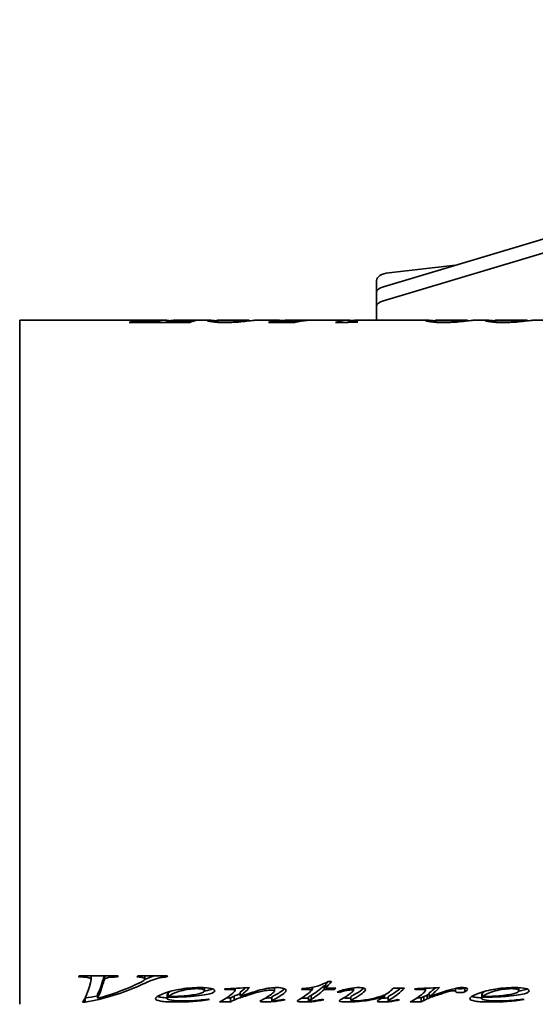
# Model space of a CAD drawing. Header units: millimetres. Extents: x 377 to 883, y 192 to 699.
# Tile 2 of 4: x 377 to 508, y 389 to 639. Entities that reach past the tile are written whole.
import ezdxf

# ---------------------------------------------------------------- set-up
doc = ezdxf.new("R2010")
doc.units = ezdxf.units.MM
doc.header["$LTSCALE"] = 3
doc.layers.add('Krawędzie widoczne(ISO)', color=7, linetype='Continuous', lineweight=35, true_color=0x262659)

msp = doc.modelspace()

# ---------------------------------------------------------------- linework, layer by layer
at = {"layer": 'Krawędzie widoczne(ISO)'}
for p, q in [((696.75, 638.56), (469.56, 570.81)), ((469.56, 567.25), (696.75, 635)), ((487.78, 576.24), (470.86, 574.32)), ((467.75, 569.28), (467.75, 572.37)), ((467.75, 569.28), (467.75, 565.72)), ((467.75, 562.3), (467.75, 565.72)), ((377.25, 562.3), (377.25, 388.7)), ((377.25, 562.3), (414.27, 562.3)), ((416.86, 562.3), (425.19, 562.3)), ((427.91, 562.3), (434.76, 562.3)), ((437.51, 562.3), (442.45, 562.3)), ((444.49, 562.22), (444.49, 562.25)), ((445.1, 562.3), (460.33, 562.3)), ((462.62, 562.3), (480.6, 562.3)), ((483.32, 562.3), (490.17, 562.3)), ((492.92, 562.3), (495.72, 562.3)), ((498.43, 562.3), (505.29, 562.3)), ((508.03, 562.3), (513.96, 562.3)), ((420.39, 561.72), (405.03, 561.72)), ((406.68, 562.17), (407.22, 562.17)), ((406.68, 561.72), (406.68, 562.17)), ((406.94, 561.72), (406.94, 562.04)), ((410.13, 561.85), (411.78, 561.85)), ((411.78, 561.72), (411.78, 561.85)), ((414.33, 561.85), (415.47, 561.85)), ((414.33, 561.72), (414.33, 561.85)), ((421.26, 562.17), (421.8, 562.17)), ((421.26, 562.04), (421.26, 562.17)), ((426.99, 561.76), (426.99, 562.06)), ((447.03, 561.72), (440.34, 561.72)), ((441.03, 561.97), (447.06, 561.97)), ((441.03, 561.72), (441.03, 561.97)), ((447.06, 561.73), (447.06, 561.97)), ((448.15, 561.98), (448.15, 562.15)), ((458.04, 561.68), (457.34, 561.68)), ((460.59, 561.76), (460.59, 561.97)), ((462.83, 561.83), (462.83, 561.89)), ((482.45, 562.15), (482.4, 562.15)), ((482.4, 561.76), (482.4, 562.06)), ((491.08, 562.15), (491.04, 562.15)), ((497.57, 562.15), (497.52, 562.15)), ((497.52, 561.76), (497.52, 562.06)), ((506.19, 562.15), (506.16, 562.15)), ((392.81, 395.63), (392.13, 395.63)), ((392.32, 395.89), (402.2, 395.89)), ((395.36, 395.82), (395.36, 394.89)), ((398.83, 395.89), (398.83, 395.09)), ((402, 395.89), (402, 395.63)), ((407.23, 395.89), (414.72, 395.89)), ((409.01, 395.89), (409.01, 395.13)), ((413.11, 395.89), (413.11, 395.49)), ((414.54, 395.89), (414.54, 395.63)), ((424.12, 392.92), (424.12, 392.17)), ((429.33, 392.61), (429.33, 392.41)), ((431.88, 392.75), (431.88, 392.17)), ((441.87, 392.93), (441.87, 392.07)), ((451.53, 392.47), (448.71, 392.47)), ((451.53, 393.02), (451.53, 392.47)), ((454.86, 393.42), (454.49, 393.42)), ((454.49, 393.42), (454.49, 392.47)), ((457.11, 392.47), (454.49, 392.47)), ((454.86, 393.77), (454.86, 392.82)), ((454.86, 392.82), (457.41, 392.82)), ((455.53, 394.49), (456.35, 394.49)), ((457.11, 392.82), (457.11, 392.47)), ((461.93, 392.86), (461.93, 392.2)), ((472.06, 392.82), (474.85, 392.82)), ((477.63, 392.65), (477.63, 392.44)), ((479.92, 392.76), (479.92, 392.41)), ((480.19, 392.78), (480.19, 392.24)), ((487.8, 392.75), (487.8, 391.95)), ((490.17, 392.84), (490.17, 391.88)), ((503.88, 392.92), (503.88, 392.17)), ((393.83, 390.27), (393.8, 390.27)), ((393.83, 390.27), (393.83, 389.28)), ((396.98, 391.21), (396.98, 390.22)), ((414.68, 391.16), (414.68, 390.17)), ((414.79, 391.45), (414.79, 390.47)), ((414.91, 391.63), (414.91, 390.65)), ((430.72, 390.34), (429.77, 390.34)), ((430.72, 390.34), (430.72, 389.35)), ((431.62, 390.76), (431.62, 389.77)), ((433.13, 391.74), (433.13, 390.76)), ((441.24, 390.61), (441.24, 389.62)), ((450.53, 390.58), (450.53, 389.59)), ((451.14, 390.95), (451.14, 389.96)), ((458.31, 392.02), (458.31, 391.71)), ((461.25, 390.66), (461.25, 389.67)), ((469.89, 391.13), (469.89, 390.79)), ((470.73, 390.6), (470.73, 389.61)), ((479.12, 390.34), (478.11, 390.34)), ((479.12, 390.34), (479.12, 389.35)), ((479.72, 390.65), (479.72, 389.66)), ((480.59, 391.05), (480.59, 390.07)), ((481.13, 391.6), (481.13, 390.62)), ((485.25, 392.07), (485.25, 391.69)), ((494.44, 391.16), (494.44, 390.17)), ((494.54, 391.45), (494.54, 390.47)), ((494.67, 391.63), (494.67, 390.65)), ((393.83, 389.28), (393.16, 389.28)), ((430.72, 389.35), (427.96, 389.35)), ((451.39, 389.52), (451.39, 389.37)), ((470.99, 389.52), (470.99, 389.37)), ((479.12, 389.35), (476.31, 389.35))]:
    msp.add_line(p, q, dxfattribs=at)
for centre, ratio, start_param in [((471.75, 572.37), 0.5, 4.935866), ((471.75, 569.28), 0.455869, 5.291688), ((471.75, 565.72), 0.455869, 5.291688)]:
    msp.add_ellipse(centre, major_axis=(-4, 0), ratio=ratio, start_param=start_param, end_param=6.283185, dxfattribs=at)
for points in [[(411.78, 561.85), (413.04, 562.3), (414.29, 562.41), (415.55, 562.18)], [(416.86, 562.3), (416.02, 562.3), (415.17, 562.15), (414.33, 561.85)], [(427.91, 562.3), (427.3, 562.3), (426.99, 562.19), (426.99, 562.06)], [(436.62, 562.25), (435.59, 562.16), (434.3, 561.97), (432.73, 561.83)], [(434.59, 562.3), (435.15, 562.32), (435.5, 562.25), (435.64, 562.14)], [(437.51, 562.3), (437.3, 562.3), (437, 562.28), (436.62, 562.25)], [(444.43, 562.22), (443.33, 562.26), (442.67, 562.3), (442.45, 562.3)], [(448.15, 562.15), (446.55, 562.16), (445.31, 562.19), (444.43, 562.22)], [(450.2, 562.25), (449.14, 562.18), (448.08, 562), (447.03, 561.72)], [(457.34, 561.68), (458.72, 562.25), (460.09, 562.43), (461.47, 562.21)], [(462.62, 562.3), (462.07, 562.3), (461.52, 562.24), (460.96, 562.11)], [(483.32, 562.3), (482.71, 562.3), (482.4, 562.19), (482.4, 562.06)], [(492.03, 562.25), (491, 562.16), (489.71, 561.97), (488.14, 561.83)], [(490, 562.3), (490.56, 562.32), (490.91, 562.25), (491.05, 562.14)], [(492.92, 562.3), (492.7, 562.3), (492.41, 562.28), (492.03, 562.25)], [(498.43, 562.3), (497.82, 562.3), (497.52, 562.19), (497.52, 562.06)], [(507.14, 562.25), (506.12, 562.16), (504.82, 561.97), (503.25, 561.83)], [(505.11, 562.3), (505.68, 562.32), (506.03, 562.25), (506.16, 562.14)], [(508.03, 562.3), (507.82, 562.3), (507.52, 562.28), (507.14, 562.25)], [(405.03, 561.72), (405.58, 561.93), (406.13, 562.08), (406.68, 562.17)], [(407.22, 562.17), (407.04, 562.13), (406.94, 562.08), (406.94, 562.04)], [(406.94, 562.04), (406.94, 561.98), (407.16, 561.93), (407.6, 561.89)], [(407.6, 561.89), (407.92, 561.87), (408.77, 561.85), (410.13, 561.85)], [(421.8, 562.17), (421.33, 562.08), (420.86, 561.93), (420.39, 561.72)], [(432.73, 561.83), (431.69, 561.73), (430.54, 561.68), (429.26, 561.68)], [(440.34, 561.72), (440.57, 561.82), (440.8, 561.9), (441.03, 561.97)], [(447.06, 561.97), (447.42, 562.04), (447.79, 562.1), (448.15, 562.15)], [(463.02, 561.83), (461.36, 561.78), (459.7, 561.73), (458.04, 561.68)], [(460.62, 562.02), (460.6, 562), (460.59, 561.99), (460.59, 561.97)], [(460.96, 562.11), (460.76, 562.06), (460.64, 562.03), (460.62, 562.02)], [(461.63, 561.87), (461.88, 561.87), (462.28, 561.87), (462.83, 561.89)], [(462.83, 561.89), (462.89, 561.87), (462.96, 561.85), (463.02, 561.83)], [(488.14, 561.83), (487.1, 561.73), (485.95, 561.68), (484.67, 561.68)], [(503.25, 561.83), (502.22, 561.73), (501.06, 561.68), (499.79, 561.68)], [(392.13, 395.63), (392.2, 395.72), (392.26, 395.8), (392.32, 395.89)], [(395.22, 394.12), (395.31, 394.49), (395.36, 394.75), (395.36, 394.89)], [(395.36, 395.82), (395.36, 395.84), (395.36, 395.87), (395.35, 395.89)], [(398.47, 395.18), (397.97, 393.45), (397.47, 392.12), (396.98, 391.21)], [(398.74, 395.89), (398.65, 395.75), (398.56, 395.51), (398.47, 395.18)], [(398.83, 395.09), (398.71, 394.98), (398.59, 394.69), (398.47, 394.25)], [(402.2, 395.89), (402.14, 395.8), (402.07, 395.72), (402, 395.63)], [(407, 395.63), (407.08, 395.72), (407.15, 395.8), (407.23, 395.89)], [(408.74, 394.75), (408.92, 394.89), (409.01, 395.02), (409.01, 395.13)], [(414.54, 395.63), (413.94, 395.61), (413.46, 395.56), (413.11, 395.49)], [(414.72, 395.89), (414.66, 395.8), (414.6, 395.72), (414.54, 395.63)], [(393.16, 389.28), (393.84, 390.08), (394.53, 391.71), (395.22, 394.12)], [(407.9, 393.55), (403.21, 391.45), (398.52, 390.01), (393.83, 389.28)], [(398.47, 394.25), (397.97, 392.5), (397.47, 391.15), (396.98, 390.22)], [(396.98, 390.22), (400.23, 391.05), (403.48, 392.22), (406.74, 393.7)], [(406.74, 393.7), (407.8, 394.18), (408.47, 394.55), (408.74, 394.75)], [(425.49, 392.36), (425.09, 392.25), (424.63, 392.16), (424.1, 392.07)], [(426.17, 392.59), (425.99, 392.51), (425.76, 392.44), (425.49, 392.36)], [(429.16, 392.6), (431.28, 392.72), (433.4, 392.83), (435.52, 392.95)], [(429.33, 392.41), (429.27, 392.47), (429.22, 392.54), (429.16, 392.6)], [(430, 392.44), (429.78, 392.43), (429.55, 392.42), (429.33, 392.41)], [(430.76, 392.46), (430.62, 392.46), (430.37, 392.45), (430, 392.44)], [(435.52, 392.95), (434.72, 392.09), (433.92, 391.36), (433.13, 390.76)], [(434.51, 392.89), (434.05, 392.47), (433.59, 392.08), (433.13, 391.74)], [(440.97, 392.31), (440.6, 392.31), (440.15, 392.26), (439.62, 392.18)], [(444.22, 392.43), (443.37, 391.79), (442.52, 391.27), (441.66, 390.85)], [(444.46, 392.63), (444.39, 392.56), (444.31, 392.5), (444.22, 392.43)], [(448.3, 389.99), (449.38, 390.6), (450.45, 391.43), (451.53, 392.47)], [(448.71, 392.47), (448.77, 392.54), (448.83, 392.61), (448.9, 392.68)], [(454.49, 393.42), (453.37, 392.38), (452.26, 391.55), (451.14, 390.95)], [(454.49, 392.47), (453.37, 391.41), (452.26, 390.58), (451.14, 389.96)], [(455.54, 394.49), (455.31, 394.24), (455.08, 394), (454.86, 393.77)], [(456.35, 394.49), (455.85, 393.88), (455.36, 393.33), (454.86, 392.82)], [(457.41, 392.82), (457.31, 392.7), (457.21, 392.58), (457.11, 392.47)], [(457.74, 391.82), (458.75, 392.2), (459.81, 392.51), (460.93, 392.71)], [(460.93, 392.71), (461.78, 392.87), (462.57, 392.95), (463.29, 392.95)], [(464.11, 392.42), (463.44, 391.93), (462.76, 391.51), (462.09, 391.16)], [(464.55, 392.77), (464.43, 392.66), (464.28, 392.54), (464.11, 392.42)], [(464.97, 392.4), (464.97, 392.21), (464.68, 391.87), (464.11, 391.45)], [(473.84, 392.82), (473.05, 392.13), (472.27, 391.56), (471.48, 391.1)], [(474.85, 392.82), (473.73, 391.69), (472.61, 390.78), (471.48, 390.12)], [(471.63, 392.37), (471.77, 392.51), (471.91, 392.66), (472.06, 392.82)], [(477.39, 392.64), (479.49, 392.74), (481.6, 392.85), (483.7, 392.95)], [(477.63, 392.44), (477.55, 392.51), (477.47, 392.57), (477.39, 392.64)], [(478.98, 392.49), (478.74, 392.49), (478.29, 392.47), (477.63, 392.44)], [(479.92, 392.41), (479.68, 392.46), (479.36, 392.49), (478.98, 392.49)], [(480.19, 392.24), (480.19, 392.31), (480.1, 392.36), (479.92, 392.41)], [(483.7, 392.95), (482.84, 392.03), (481.98, 391.25), (481.13, 390.62)], [(482.7, 392.9), (482.17, 392.41), (481.65, 391.98), (481.13, 391.6)], [(481.13, 390.62), (483.3, 391.39), (485.27, 392.14), (487.03, 392.57)], [(487.03, 392.57), (488.04, 392.82), (488.85, 392.95), (489.48, 392.95)], [(490.17, 392.84), (489.89, 392.69), (489.47, 392.62), (488.91, 392.62)], [(490.27, 392.89), (490.24, 392.87), (490.21, 392.86), (490.17, 392.84)], [(490.81, 392.53), (490.81, 392.29), (490.6, 392.07), (490.17, 391.88)], [(505.25, 392.36), (504.85, 392.25), (504.39, 392.16), (503.86, 392.07)], [(505.93, 392.59), (505.75, 392.51), (505.52, 392.44), (505.25, 392.36)], [(396.98, 390.86), (395.93, 390.63), (394.88, 390.43), (393.83, 390.27)], [(414.79, 391.45), (414.72, 391.33), (414.68, 391.23), (414.68, 391.16)], [(414.79, 390.47), (414.72, 390.35), (414.68, 390.25), (414.68, 390.17)], [(414.91, 391.45), (414.87, 391.45), (414.83, 391.45), (414.79, 391.45)], [(420.69, 390.71), (419.29, 390.61), (417.32, 390.53), (414.79, 390.47)], [(415.38, 391.97), (415.21, 391.86), (415.05, 391.74), (414.91, 391.63)], [(414.91, 390.65), (416.77, 390.7), (418.29, 390.77), (419.46, 390.88)], [(425.43, 389.91), (422.51, 389.43), (419.74, 389.29), (417.09, 389.29)], [(425.49, 391.39), (424.4, 391.09), (422.8, 390.88), (420.69, 390.71)], [(425.06, 390), (425.18, 389.97), (425.3, 389.94), (425.43, 389.91)], [(426.73, 392.16), (426.73, 391.88), (426.32, 391.62), (425.49, 391.39)], [(427.96, 389.35), (429.07, 389.81), (430.18, 390.54), (431.29, 391.51)], [(431.62, 390.76), (431.32, 390.6), (431.02, 390.46), (430.72, 390.34)], [(431.29, 391.51), (431.68, 391.86), (431.88, 392.09), (431.88, 392.17)], [(433.13, 391.33), (432.53, 391.14), (432.02, 390.94), (431.62, 390.76)], [(433.19, 390.37), (432.56, 390.17), (432.04, 389.96), (431.62, 389.77)], [(438.23, 389.48), (438.23, 389.56), (438.47, 389.7), (438.95, 389.94)], [(438.95, 389.94), (439.77, 390.36), (440.58, 390.88), (441.4, 391.51)], [(439.66, 390.29), (439.63, 390.29), (439.61, 390.29), (439.58, 390.29)], [(441.24, 390.35), (440.65, 390.31), (440.13, 390.29), (439.66, 390.29)], [(441.66, 390.85), (441.38, 390.71), (441.24, 390.63), (441.24, 390.61)], [(441.66, 389.87), (441.38, 389.72), (441.24, 389.65), (441.24, 389.62)], [(441.4, 391.51), (441.71, 391.74), (441.87, 391.93), (441.87, 392.07)], [(444.56, 389.87), (443.48, 389.61), (442.45, 389.46), (441.48, 389.38)], [(444.22, 391.46), (443.37, 390.82), (442.52, 390.29), (441.66, 389.87)], [(442.11, 389.57), (442.69, 389.64), (443.31, 389.75), (443.99, 389.93)], [(443.99, 389.93), (444.18, 389.91), (444.37, 389.89), (444.56, 389.87)], [(444.81, 392.24), (444.81, 392.03), (444.61, 391.76), (444.22, 391.46)], [(447.67, 389.52), (447.67, 389.61), (447.88, 389.76), (448.3, 389.99)], [(449.43, 390.29), (449.2, 390.29), (449, 390.29), (448.81, 390.3)], [(450.53, 390.31), (450.17, 390.29), (449.8, 390.29), (449.43, 390.29)], [(451.14, 390.95), (450.73, 390.74), (450.53, 390.63), (450.53, 390.58)], [(451.14, 389.96), (450.73, 389.75), (450.53, 389.64), (450.53, 389.59)], [(454.43, 389.86), (453.37, 389.6), (452.35, 389.45), (451.39, 389.37)], [(452.06, 389.59), (452.32, 389.62), (452.91, 389.72), (453.82, 389.94)], [(453.82, 389.94), (454.02, 389.91), (454.23, 389.89), (454.43, 389.86)], [(458.31, 391.71), (458.12, 391.75), (457.93, 391.78), (457.74, 391.82)], [(458.33, 389.56), (458.33, 389.69), (458.66, 389.9), (459.31, 390.26)], [(459.31, 390.26), (459.95, 390.62), (460.59, 391.04), (461.23, 391.52)], [(460.41, 390.29), (460.04, 390.29), (459.71, 390.3), (459.41, 390.31)], [(461.25, 390.3), (460.97, 390.29), (460.69, 390.29), (460.41, 390.29)], [(461.23, 391.52), (461.69, 391.86), (461.93, 392.1), (461.93, 392.2)], [(462.09, 391.16), (461.53, 390.87), (461.25, 390.72), (461.25, 390.66)], [(462.09, 390.17), (461.53, 389.88), (461.25, 389.73), (461.25, 389.67)], [(464.11, 391.45), (463.44, 390.96), (462.76, 390.53), (462.09, 390.17)], [(468.16, 389.71), (468.36, 389.84), (468.94, 390.13), (469.89, 390.79)], [(469.28, 390.29), (469.23, 390.29), (469.18, 390.29), (469.13, 390.29)], [(470.73, 390.34), (470.24, 390.3), (469.75, 390.29), (469.28, 390.29)], [(471.48, 391.1), (470.98, 390.8), (470.73, 390.66), (470.73, 390.6)], [(471.48, 390.12), (470.98, 389.82), (470.73, 389.67), (470.73, 389.61)], [(473.61, 389.83), (472.76, 389.59), (471.89, 389.45), (470.99, 389.37)], [(473.06, 389.9), (473.24, 389.88), (473.43, 389.86), (473.61, 389.83)], [(476.31, 389.35), (477.4, 389.81), (478.5, 390.53), (479.59, 391.49)], [(479.72, 390.65), (479.52, 390.53), (479.32, 390.43), (479.12, 390.34)], [(479.59, 391.49), (479.99, 391.82), (480.19, 392.09), (480.19, 392.24)], [(480.59, 391.05), (480.08, 390.81), (479.78, 390.69), (479.72, 390.65)], [(480.59, 390.07), (480.08, 389.82), (479.78, 389.7), (479.72, 389.66)], [(481.13, 391.29), (480.93, 391.21), (480.76, 391.13), (480.59, 391.05)], [(481.92, 390.6), (481.4, 390.43), (480.96, 390.25), (480.59, 390.07)], [(485.25, 391.69), (484.23, 391.38), (483.12, 391), (481.92, 390.6)], [(486.7, 392.08), (486.37, 392.03), (485.89, 391.9), (485.25, 391.69)], [(487.29, 392.12), (487.08, 392.12), (486.88, 392.11), (486.7, 392.08)], [(487.64, 392.08), (487.55, 392.11), (487.43, 392.12), (487.29, 392.12)], [(487.8, 391.95), (487.78, 392.02), (487.72, 392.06), (487.64, 392.08)], [(490.17, 391.88), (489.89, 391.73), (489.47, 391.66), (488.91, 391.66)], [(494.54, 391.45), (494.48, 391.33), (494.44, 391.23), (494.44, 391.16)], [(494.54, 390.47), (494.48, 390.35), (494.44, 390.25), (494.44, 390.17)], [(494.67, 391.45), (494.63, 391.45), (494.59, 391.45), (494.54, 391.45)], [(500.45, 390.71), (499.04, 390.61), (497.08, 390.53), (494.54, 390.47)], [(495.14, 391.97), (494.97, 391.86), (494.81, 391.74), (494.67, 391.63)], [(494.67, 390.65), (496.53, 390.7), (498.05, 390.77), (499.22, 390.88)], [(505.19, 389.91), (502.27, 389.43), (499.49, 389.29), (496.85, 389.29)], [(505.25, 391.39), (504.16, 391.09), (502.56, 390.88), (500.45, 390.71)], [(504.82, 390), (504.94, 389.97), (505.06, 389.94), (505.19, 389.91)], [(506.49, 392.16), (506.49, 391.88), (506.08, 391.62), (505.25, 391.39)], [(431.62, 389.77), (431.32, 389.61), (431.02, 389.47), (430.72, 389.35)], [(441.48, 389.38), (440.8, 389.32), (440.19, 389.29), (439.66, 389.29)], [(441.64, 389.53), (441.77, 389.53), (441.92, 389.54), (442.11, 389.57)], [(451.39, 389.37), (450.75, 389.32), (450.09, 389.29), (449.43, 389.29)], [(450.98, 389.5), (451.25, 389.5), (451.61, 389.53), (452.06, 389.59)], [(467.91, 389.48), (467.91, 389.53), (467.99, 389.61), (468.16, 389.71)], [(470.99, 389.37), (470.41, 389.32), (469.84, 389.29), (469.28, 389.29)], [(479.72, 389.66), (479.52, 389.54), (479.32, 389.44), (479.12, 389.35)]]:
    msp.add_open_spline(points, degree=3, dxfattribs=at)
for points, knots in [([(424.79, 562.21), (424.79, 562.3), (425.11, 562.32), (425.74, 562.27), (426.09, 562.25), (426.53, 562.2), (427.04, 562.14)], [0, 0, 0, 0, 1, 1, 1, 1.551401, 1.551401, 1.551401, 1.551401]), ([(429.26, 561.68), (428, 561.68), (426.94, 561.74), (426.08, 561.85), (425.22, 561.96), (424.79, 562.11), (424.79, 562.21)], [0, 0, 0, 0, 1, 1, 1, 2, 2, 2, 2]), ([(429.23, 561.77), (429.8, 561.77), (430.38, 561.79), (430.96, 561.84), (431.55, 561.88), (432.16, 561.98), (432.79, 562.08), (433.41, 562.18), (434.01, 562.28), (434.59, 562.3)], [0, 0, 0, 0, 1, 1, 1, 2, 2, 2, 3, 3, 3, 3]), ([(444.49, 562.25), (444.49, 562.29), (444.74, 562.3), (445.24, 562.3), (445.73, 562.3), (446.36, 562.28), (447.13, 562.27), (447.9, 562.27), (448.92, 562.26), (450.2, 562.25)], [0, 0, 0, 0, 1, 1, 1, 2, 2, 2, 3, 3, 3, 3]), ([(480.2, 562.21), (480.2, 562.3), (480.51, 562.32), (481.15, 562.27), (481.5, 562.25), (481.94, 562.2), (482.45, 562.14)], [0, 0, 0, 0, 1, 1, 1, 1.551401, 1.551401, 1.551401, 1.551401]), ([(484.67, 561.68), (483.41, 561.68), (482.35, 561.74), (481.49, 561.85), (480.63, 561.96), (480.2, 562.11), (480.2, 562.21)], [0, 0, 0, 0, 1, 1, 1, 2, 2, 2, 2]), ([(484.64, 561.77), (485.21, 561.77), (485.78, 561.79), (486.37, 561.84), (486.96, 561.88), (487.57, 561.98), (488.19, 562.08), (488.82, 562.18), (489.42, 562.28), (490, 562.3)], [0, 0, 0, 0, 1, 1, 1, 2, 2, 2, 3, 3, 3, 3]), ([(495.31, 562.21), (495.31, 562.3), (495.63, 562.32), (496.27, 562.27), (496.62, 562.25), (497.05, 562.2), (497.56, 562.14)], [0, 0, 0, 0, 1, 1, 1, 1.551401, 1.551401, 1.551401, 1.551401]), ([(499.79, 561.68), (498.52, 561.68), (497.46, 561.74), (496.6, 561.85), (495.74, 561.96), (495.31, 562.11), (495.31, 562.21)], [0, 0, 0, 0, 1, 1, 1, 2, 2, 2, 2]), ([(499.75, 561.77), (500.32, 561.77), (500.9, 561.79), (501.49, 561.84), (502.08, 561.88), (502.68, 561.98), (503.31, 562.08), (503.94, 562.18), (504.54, 562.28), (505.11, 562.3)], [0, 0, 0, 0, 1, 1, 1, 2, 2, 2, 3, 3, 3, 3]), ([(415.47, 561.85), (416.67, 561.85), (417.64, 561.87), (418.37, 561.9), (419.11, 561.93), (419.7, 561.97), (420.16, 562.01), (420.61, 562.06), (420.97, 562.12), (421.26, 562.17)], [0, 0, 0, 0, 1, 1, 1, 2, 2, 2, 3, 3, 3, 3]), ([(426.99, 562.06), (426.99, 561.98), (427.22, 561.9), (427.66, 561.85), (428.11, 561.8), (428.63, 561.77), (429.23, 561.77)], [0, 0, 0, 0, 1, 1, 1, 2, 2, 2, 2]), ([(460.59, 561.97), (460.59, 561.94), (460.68, 561.92), (460.87, 561.9), (461.05, 561.88), (461.31, 561.87), (461.63, 561.87)], [0, 0, 0, 0, 1, 1, 1, 2, 2, 2, 2]), ([(482.4, 562.06), (482.4, 561.98), (482.63, 561.9), (483.07, 561.85), (483.52, 561.8), (484.04, 561.77), (484.64, 561.77)], [0, 0, 0, 0, 1, 1, 1, 2, 2, 2, 2]), ([(497.52, 562.06), (497.52, 561.98), (497.74, 561.9), (498.19, 561.85), (498.63, 561.8), (499.16, 561.77), (499.75, 561.77)], [0, 0, 0, 0, 1, 1, 1, 2, 2, 2, 2]), ([(395.36, 394.89), (395.36, 395.1), (395.16, 395.27), (394.75, 395.41), (394.34, 395.56), (393.69, 395.63), (392.81, 395.63)], [0, 0, 0, 0, 1, 1, 1, 2, 2, 2, 2]), ([(402, 395.63), (400.92, 395.62), (400.19, 395.58), (399.79, 395.5), (399.4, 395.42), (399.08, 395.28), (398.83, 395.09)], [0, 0, 0, 0, 1, 1, 1, 2, 2, 2, 2]), ([(409.01, 395.13), (409.01, 395.25), (408.87, 395.36), (408.59, 395.45), (408.31, 395.55), (407.78, 395.61), (407, 395.63)], [0, 0, 0, 0, 1, 1, 1, 2, 2, 2, 2]), ([(413.11, 395.49), (412.43, 395.37), (411.76, 395.18), (411.09, 394.94), (410.42, 394.7), (409.36, 394.21), (407.9, 393.55)], [0, 0, 0, 0, 1, 1, 1, 2, 2, 2, 2]), ([(411.17, 395.89), (411.14, 395.89), (411.12, 395.88), (411.09, 395.87), (410.59, 395.69), (409.88, 395.38), (408.95, 394.96)], [0.9598166, 0.9598166, 0.9598166, 0.9598166, 1, 1, 1, 1.7435376, 1.7435376, 1.7435376, 1.7435376]), ([(411.66, 390.1), (411.66, 390.43), (412.23, 390.82), (413.36, 391.28), (414.49, 391.74), (415.91, 392.16), (417.61, 392.47), (419.32, 392.78), (421.08, 392.95), (422.89, 392.95)], [0, 0, 0, 0, 1, 1, 1, 2, 2, 2, 3, 3, 3, 3]), ([(422.2, 392.67), (420.91, 392.67), (419.54, 392.46), (418.09, 392.09), (416.65, 391.73), (415.59, 391.2), (414.91, 390.65)], [0, 0, 0, 0, 1, 1, 1, 2, 2, 2, 2]), ([(424.12, 392.17), (424.12, 392.31), (423.95, 392.43), (423.62, 392.53), (423.29, 392.62), (422.81, 392.67), (422.2, 392.67)], [0, 0, 0, 0, 1, 1, 1, 2, 2, 2, 2]), ([(422.89, 392.95), (424.2, 392.95), (425.17, 392.87), (425.79, 392.71), (426.42, 392.55), (426.73, 392.36), (426.73, 392.16)], [0, 0, 0, 0, 1, 1, 1, 2, 2, 2, 2]), ([(431.88, 392.17), (431.88, 392.25), (431.77, 392.31), (431.55, 392.37), (431.34, 392.43), (431.07, 392.46), (430.76, 392.46)], [0, 0, 0, 0, 1, 1, 1, 2, 2, 2, 2]), ([(433.13, 390.76), (435.58, 391.5), (437.46, 392.15), (438.76, 392.47), (440.07, 392.78), (441.33, 392.95), (442.54, 392.95)], [0, 0, 0, 0, 1, 1, 1, 2, 2, 2, 2]), ([(441.87, 392.07), (441.87, 392.14), (441.78, 392.2), (441.6, 392.24), (441.43, 392.28), (441.22, 392.31), (440.97, 392.31)], [0, 0, 0, 0, 1, 1, 1, 2, 2, 2, 2]), ([(442.54, 392.95), (443.2, 392.95), (443.74, 392.88), (444.17, 392.74), (444.6, 392.61), (444.81, 392.44), (444.81, 392.24)], [0, 0, 0, 0, 1, 1, 1, 2, 2, 2, 2]), ([(448.9, 392.68), (450.26, 392.79), (451.41, 392.96), (452.35, 393.19), (453.29, 393.43), (454.35, 393.84), (455.53, 394.49)], [0, 0, 0, 0, 1, 1, 1, 2, 2, 2, 2]), ([(461.33, 392.35), (461.02, 392.35), (460.71, 392.32), (460.4, 392.27), (460.1, 392.22), (459.4, 392.02), (458.31, 391.71)], [0, 0, 0, 0, 1, 1, 1, 2, 2, 2, 2]), ([(461.93, 392.2), (461.93, 392.24), (461.86, 392.27), (461.74, 392.3), (461.62, 392.33), (461.48, 392.35), (461.33, 392.35)], [0, 0, 0, 0, 1, 1, 1, 2, 2, 2, 2]), ([(462.13, 389.56), (462.55, 389.56), (463.1, 389.59), (463.78, 389.65), (464.47, 389.71), (465.37, 389.84), (466.5, 390.09), (467.63, 390.34), (468.56, 390.6), (469.3, 390.88), (470.03, 391.15), (470.81, 391.6), (471.63, 392.37)], [0, 0, 0, 0, 1, 1, 1, 2, 2, 2, 3, 3, 3, 4, 4, 4, 4]), ([(463.29, 392.95), (463.78, 392.95), (464.19, 392.9), (464.5, 392.79), (464.81, 392.69), (464.97, 392.55), (464.97, 392.4)], [0, 0, 0, 0, 1, 1, 1, 2, 2, 2, 2]), ([(488.91, 392.62), (488.62, 392.62), (488.38, 392.65), (488.18, 392.69), (488.09, 392.72), (488.01, 392.74), (487.95, 392.78)], [0, 0, 0, 0, 1, 1, 1, 1.465201, 1.465201, 1.465201, 1.465201]), ([(489.48, 392.95), (489.89, 392.95), (490.21, 392.91), (490.45, 392.84), (490.69, 392.77), (490.81, 392.66), (490.81, 392.53)], [0, 0, 0, 0, 1, 1, 1, 2, 2, 2, 2]), ([(491.42, 390.1), (491.42, 390.43), (491.98, 390.82), (493.11, 391.28), (494.24, 391.74), (495.66, 392.16), (497.37, 392.47), (499.08, 392.78), (500.84, 392.95), (502.65, 392.95)], [0, 0, 0, 0, 1, 1, 1, 2, 2, 2, 3, 3, 3, 3]), ([(501.96, 392.67), (500.67, 392.67), (499.3, 392.46), (497.85, 392.09), (496.41, 391.73), (495.35, 391.2), (494.67, 390.65)], [0, 0, 0, 0, 1, 1, 1, 2, 2, 2, 2]), ([(503.88, 392.17), (503.88, 392.31), (503.71, 392.43), (503.38, 392.53), (503.04, 392.62), (502.57, 392.67), (501.96, 392.67)], [0, 0, 0, 0, 1, 1, 1, 2, 2, 2, 2]), ([(502.65, 392.95), (503.96, 392.95), (504.93, 392.87), (505.55, 392.71), (506.18, 392.55), (506.49, 392.36), (506.49, 392.16)], [0, 0, 0, 0, 1, 1, 1, 2, 2, 2, 2]), ([(417.09, 389.29), (415.3, 389.29), (413.94, 389.35), (413.03, 389.51), (412.12, 389.66), (411.66, 389.85), (411.66, 390.1)], [0, 0, 0, 0, 1, 1, 1, 2, 2, 2, 2]), ([(414.68, 390.34), (414.03, 390.37), (413.47, 390.42), (413.03, 390.5), (412.67, 390.56), (412.39, 390.62), (412.17, 390.7)], [0.5113486, 0.5113486, 0.5113486, 0.5113486, 1, 1, 1, 1.3906014, 1.3906014, 1.3906014, 1.3906014]), ([(414.68, 390.17), (414.68, 389.97), (415.08, 389.82), (415.87, 389.71), (416.66, 389.59), (417.62, 389.54), (418.75, 389.54)], [0, 0, 0, 0, 1, 1, 1, 2, 2, 2, 2]), ([(418.75, 389.54), (419.65, 389.54), (420.51, 389.56), (421.34, 389.62), (422.17, 389.67), (423.41, 389.78), (425.06, 390)], [0, 0, 0, 0, 1, 1, 1, 2, 2, 2, 2]), ([(419.46, 390.88), (421.02, 391.04), (422.18, 391.22), (422.96, 391.46), (423.73, 391.69), (424.12, 391.93), (424.12, 392.17)], [0, 0, 0, 0, 1, 1, 1, 2, 2, 2, 2]), ([(439.62, 392.18), (438.64, 392.03), (437.62, 391.78), (436.56, 391.46), (435.5, 391.14), (434.37, 390.76), (433.19, 390.37)], [0, 0, 0, 0, 1, 1, 1, 2, 2, 2, 2]), ([(469.89, 390.79), (467.73, 390.05), (465.91, 389.71), (464.45, 389.54), (462.98, 389.36), (461.64, 389.29), (460.41, 389.29)], [0, 0, 0, 0, 1, 1, 1, 2, 2, 2, 2]), ([(471.08, 389.52), (471.24, 389.52), (471.42, 389.53), (471.61, 389.56), (471.8, 389.58), (472.28, 389.68), (473.06, 389.9)], [0, 0, 0, 0, 1, 1, 1, 2, 2, 2, 2]), ([(488.91, 391.66), (488.62, 391.66), (488.38, 391.68), (488.18, 391.73), (487.98, 391.78), (487.86, 391.85), (487.8, 391.95)], [0, 0, 0, 0, 1, 1, 1, 2, 2, 2, 2]), ([(496.85, 389.29), (495.06, 389.29), (493.7, 389.35), (492.79, 389.51), (491.88, 389.66), (491.42, 389.85), (491.42, 390.1)], [0, 0, 0, 0, 1, 1, 1, 2, 2, 2, 2]), ([(494.44, 390.34), (493.79, 390.37), (493.23, 390.42), (492.79, 390.5), (492.43, 390.56), (492.14, 390.62), (491.93, 390.7)], [0.5113486, 0.5113486, 0.5113486, 0.5113486, 1, 1, 1, 1.3906014, 1.3906014, 1.3906014, 1.3906014]), ([(494.44, 390.17), (494.44, 389.97), (494.84, 389.82), (495.63, 389.71), (496.42, 389.59), (497.38, 389.54), (498.51, 389.54)], [0, 0, 0, 0, 1, 1, 1, 2, 2, 2, 2]), ([(498.51, 389.54), (499.41, 389.54), (500.27, 389.56), (501.1, 389.62), (501.93, 389.67), (503.17, 389.78), (504.82, 390)], [0, 0, 0, 0, 1, 1, 1, 2, 2, 2, 2]), ([(499.22, 390.88), (500.77, 391.04), (501.94, 391.22), (502.71, 391.46), (503.49, 391.69), (503.88, 391.93), (503.88, 392.17)], [0, 0, 0, 0, 1, 1, 1, 2, 2, 2, 2]), ([(439.66, 389.29), (439.23, 389.29), (438.88, 389.31), (438.62, 389.34), (438.36, 389.38), (438.23, 389.42), (438.23, 389.48)], [0, 0, 0, 0, 1, 1, 1, 2, 2, 2, 2]), ([(441.24, 389.62), (441.24, 389.59), (441.28, 389.57), (441.37, 389.56), (441.46, 389.54), (441.55, 389.53), (441.64, 389.53)], [0, 0, 0, 0, 1, 1, 1, 2, 2, 2, 2]), ([(449.43, 389.29), (448.91, 389.29), (448.49, 389.31), (448.16, 389.35), (447.83, 389.39), (447.67, 389.45), (447.67, 389.52)], [0, 0, 0, 0, 1, 1, 1, 2, 2, 2, 2]), ([(450.53, 389.59), (450.53, 389.56), (450.57, 389.54), (450.66, 389.52), (450.75, 389.51), (450.86, 389.5), (450.98, 389.5)], [0, 0, 0, 0, 1, 1, 1, 2, 2, 2, 2]), ([(460.41, 389.29), (459.83, 389.29), (459.34, 389.32), (458.93, 389.36), (458.53, 389.41), (458.33, 389.48), (458.33, 389.56)], [0, 0, 0, 0, 1, 1, 1, 2, 2, 2, 2]), ([(461.25, 389.67), (461.25, 389.64), (461.33, 389.61), (461.49, 389.59), (461.64, 389.57), (461.86, 389.56), (462.13, 389.56)], [0, 0, 0, 0, 1, 1, 1, 2, 2, 2, 2]), ([(469.28, 389.29), (468.87, 389.29), (468.54, 389.31), (468.29, 389.34), (468.04, 389.38), (467.91, 389.42), (467.91, 389.48)], [0, 0, 0, 0, 1, 1, 1, 2, 2, 2, 2]), ([(470.73, 389.61), (470.73, 389.58), (470.76, 389.56), (470.82, 389.54), (470.88, 389.53), (470.97, 389.52), (471.08, 389.52)], [0, 0, 0, 0, 1, 1, 1, 2, 2, 2, 2])]:
    msp.add_open_spline(points, degree=3, knots=knots, dxfattribs=at)

doc.saveas('drawing.dxf')
